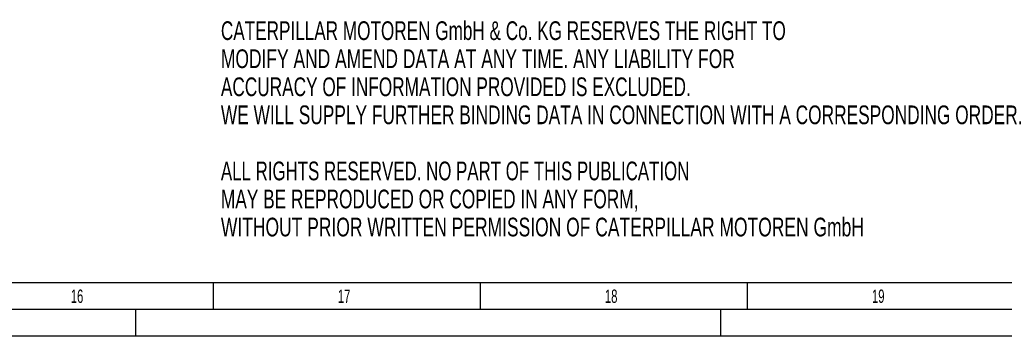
# Model space of a CAD drawing. Header units: millimetres. Extents: x 0 to 1189, y 0 to 841.
# Tile 71 of 129: x 758 to 943, y 0 to 59. Entities that reach past the tile are written whole.
import ezdxf

# ---------------------------------------------------------------- set-up
doc = ezdxf.new("R2010")
doc.units = ezdxf.units.MM
doc.header["$LTSCALE"] = 65.395
doc.layers.get('0').update_dxf_attribs({"linetype": 'CONTINUOUS'})
doc.styles.get("Standard").update_dxf_attribs({"font": 'txt', "width": 0.6})
doc.styles.add('TEXTSTYLE_2', font='txt')

msp = doc.modelspace()

# ---------------------------------------------------------------- linework, layer by layer
at = {"color": 5, "linetype": 'CONTINUOUS'}
for p, q in [((1179, 10), (10, 10)), ((794.5, 5), (794.5, 10)), ((844.5, 5), (844.5, 10)), ((894.5, 5), (894.5, 10)), ((780, 0), (780, 5)), ((889.5, 0), (889.5, 5)), ((1189, 0), (0, 0))]:
    msp.add_line(p, q, dxfattribs=at)
at = {"color": 6, "linetype": 'CONTINUOUS'}
msp.add_line((1184, 5), (5, 5), dxfattribs=at)

# ---------------------------------------------------------------- texts
at = {"color": 2, "linetype": 'CONTINUOUS'}
for s, width, p in [('CATERPILLAR MOTOREN GmbH & Co. KG RESERVES THE RIGHT TO ', 0.685799, (795.91556, 55.44242)), ('MODIFY AND AMEND DATA AT ANY TIME. ANY LIABILITY FOR ', 0.696765, (795.91556, 50.19242)), ('ACCURACY OF INFORMATION PROVIDED IS EXCLUDED. ', 0.688923, (795.91556, 44.94242)), ('WE WILL SUPPLY FURTHER BINDING DATA IN CONNECTION WITH A CORRESPONDING ORDER.', 0.701299, (795.91556, 39.69242)), ('ALL RIGHTS RESERVED. NO PART OF THIS PUBLICATION ', 0.674441, (795.91556, 29.19242)), ('MAY BE REPRODUCED OR COPIED IN ANY FORM, ', 0.691057, (795.91556, 23.94242)), ('WITHOUT PRIOR WRITTEN PERMISSION OF CATERPILLAR MOTOREN GmbH ', 0.698283, (795.91556, 18.69242))]:
    msp.add_text(s, height=3.5, dxfattribs=dict(at, width=width)).set_placement(p)
at = {"color": 5, "linetype": 'CONTINUOUS', "style": 'TEXTSTYLE_2', "width": 0.630952}
for s, p in [('16', (767.806, 6.248)), ('17', (817.806, 6.248)), ('18', (867.806, 6.248)), ('19', (917.806, 6.248))]:
    msp.add_text(s, height=2.50001, dxfattribs=at).set_placement(p)

doc.saveas('drawing.dxf')
